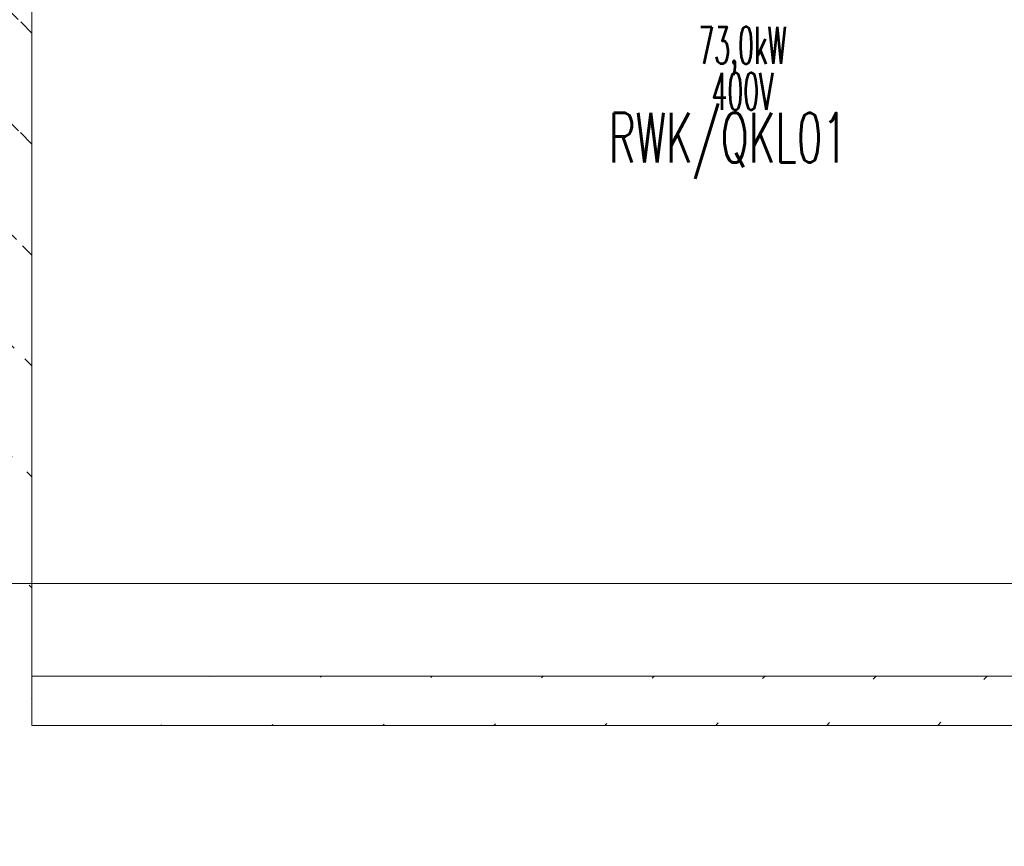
# Model space of a CAD drawing. Header units: millimetres. Extents: x -7955266 to 72030, y -46136 to 9299934.
# Tile 74 of 203: x -5164639 to -5160655, y 6615046 to 6618392. Entities that reach past the tile are written whole.
import ezdxf
from ezdxf.enums import TextEntityAlignment as Align

# ---------------------------------------------------------------- set-up
doc = ezdxf.new("R2010")
doc.units = ezdxf.units.MM
doc.header["$LTSCALE"] = 10
for name, color, linetype, lineweight in [('!XREF', 8, 'Continuous', 5), ('BMS_urzadzenia_nr_obw_magistrala', 140, 'Continuous', 13), ('BMS_urzadzenia_WE_WY', 30, 'Continuous', 20), ('IE_ATRYBUTY_ BLOCK_1', 7, 'Continuous', 25), ('IE_ATRYBUTY_ BLOCK_2', 7, 'Continuous', 18), ('IE_trasy kablowe', 6, 'Continuous', 18), ('IE_urzadzenia', 30, 'Continuous', 25), ('IE_urzadzenia_nr_obw', 94, 'Continuous', 20), ('XREF_E_PRZ24002_rzut dachu$0$0-DACH-ISTN', 8, 'Continuous', 5), ('XREF_E_PRZ24002_rzut dachu$0$DO-HALA-WYMIAR', 8, 'Continuous', 5)]:
    doc.layers.add(name, color=color, linetype=linetype, lineweight=lineweight)
doc.styles.add('ROMANS', font='romans.shx', dxfattribs={"width": 0.8})
doc.styles.add('XREF_E_PRZ24002_rzut dachu$0$CP_ATTR', font='ROMANS.SHX')
doc.styles.add('XREF_E_PRZ24002_rzut dachu$0$ROMANS', font='romans.shx', dxfattribs={"width": 0.8})
doc.dimstyles.new('XREF_E_PRZ24002_rzut dachu$0$STANDARD', dxfattribs={"dimscale": 1.4, "dimtxt": 21, "dimasz": 0.5, "dimexe": 0.2, "dimexo": 0.1, "dimgap": 6, "dimtad": 1, "dimdec": 1, "dimrnd": 0.5, "dimzin": 12, "dimdsep": 46, "dimtxsty": 'XREF_E_PRZ24002_rzut dachu$0$ROMANS', "dimblk1": 'XREF_E_PRZ24002_rzut dachu$0$Q', "dimblk2": 'XREF_E_PRZ24002_rzut dachu$0$Q', "dimsah": 1, "dimcen": 0.5, "dimse1": 1, "dimse2": 1, "dimclrd": 8, "dimclre": 8, "dimclrt": 7, "dimadec": 0, "dimazin": 0, "dimtfac": 1, "dimtdec": 1, "dimtix": 1, "dimtmove": 2, "dimatfit": 3, "dimldrblk": 'XREF_E_PRZ24002_rzut dachu$0$Q', "dimfxl": 1, "dimtolj": 1, "dimtzin": 12, "dimarcsym": 0})

# ---------------------------------------------------------------- blocks, each defined once
blk = doc.blocks.new('XREF_E_PRZ24002_rzut dachu$0$Q')
for p, q in [((0, 20), (0, -20)), ((10.61, 10.61), (-10.61, -10.61))]:
    blk.add_line(p, q)
blk = doc.blocks.new('*D287')
at = {"layer": 'XREF_E_PRZ24002_rzut dachu$0$DO-HALA-WYMIAR', "color": 8, "lineweight": -2, "transparency": 16777216}
blk.add_line((-268531.68, 266529.49), (-276811.68, 266529.49), dxfattribs=at)
at = {"layer": 'XREF_E_PRZ24002_rzut dachu$0$DO-HALA-WYMIAR', "color": 8, "linetype": 'ByBlock', "lineweight": -2, "transparency": 16777216, "rotation": 180}
blk.add_blockref('XREF_E_PRZ24002_rzut dachu$0$Q', (-276812.68, 266529.49), dxfattribs=at)
at = {"layer": 'XREF_E_PRZ24002_rzut dachu$0$DO-HALA-WYMIAR', "color": 8, "linetype": 'ByBlock', "lineweight": -2, "transparency": 16777216}
blk.add_blockref('XREF_E_PRZ24002_rzut dachu$0$Q', (-268530.68, 266529.49), dxfattribs=at)
at = {"layer": 'XREF_E_PRZ24002_rzut dachu$0$DO-HALA-WYMIAR', "color": 7, "transparency": 16777216, "insert": (-272549.58, 266562.49), "char_height": 42, "attachment_point": 5, "style": 'XREF_E_PRZ24002_rzut dachu$0$ROMANS'}
blk.add_mtext('\\A1;8282', dxfattribs=at)
blk = doc.blocks.new('urzadzenie_klimatyzator_zewn_VRF')
at = {"layer": 'BMS_urzadzenia_nr_obw_magistrala', "style": 'ROMANS', "width": 0.5, "flags": 8}
blk.add_attdef('ADR_BMS', (401.6, -301.6), '', height=150, dxfattribs=at)
at = {"layer": 'BMS_urzadzenia_WE_WY', "style": 'ROMANS', "width": 0.5, "flags": 8}
blk.add_attdef('BMS_WE_WY', (401.6, -506.6), '', height=150, dxfattribs=at)
at = {"layer": 'IE_ATRYBUTY_ BLOCK_1', "style": 'ROMANS', "width": 0.5, "flags": 8}
blk.add_attdef('TYP', text='', height=200, dxfattribs=at).set_placement((0, 22.1), align=Align.CENTER)
at = {"layer": 'IE_ATRYBUTY_ BLOCK_2', "style": 'ROMANS', "width": 0.5, "flags": 8}
for tag, p in [('OPIS1', (0, -540)), ('OPIS2', (0, -726))]:
    blk.add_attdef(tag, text='', height=150, dxfattribs=at).set_placement(p, align=Align.CENTER)
at = {"layer": 'IE_urzadzenia_nr_obw', "style": 'ROMANS', "width": 0.5, "flags": 8}
blk.add_attdef('NR_OBW', (401.6, -115.6), '', height=150, dxfattribs=at)
blk = doc.blocks.new('XREF_E_PRZ24002_rzut dachu')
at = {"layer": 'XREF_E_PRZ24002_rzut dachu$0$0-DACH-ISTN', "linetype": 'ByBlock', "style": 'XREF_E_PRZ24002_rzut dachu$0$CP_ATTR', "flags": 9}
for tag, p, height, width in [('NAME', (-279398.18, 267206.19), 0.01, 2.430116), ('PRODUCER', (-279398.18, 267206.19), 0.01, 2.430116), ('PRODUCT-TYPE', (-279398.18, 267206.19), 0.01, 2.430116), ('ARTICLE', (-279398.18, 267206.19), 0.01, 2.430116), ('FLOW', (-279398.18, 267206.19), 0.01, 2.430116), ('OTHER', (-279398.18, 267206.19), 0.01, 2.430116), ('NAME', (-279644.05, 267204.19), 0.01, 3.078589), ('PRODUCER', (-279644.05, 267204.19), 0.01, 3.078589), ('PRODUCT-TYPE', (-279644.05, 267204.19), 0.01, 3.078589), ('ARTICLE', (-279644.05, 267204.19), 0.01, 3.078589), ('FLOW', (-279644.05, 267204.19), 0.01, 3.078589), ('OTHER', (-279644.05, 267204.19), 0.01, 3.078589), ('NAME', (-279880.82, 267079.33), 0.01, 0.520644), ('PRODUCER', (-279880.82, 267079.33), 0.01, 0.520644), ('PRODUCT-TYPE', (-279880.82, 267079.33), 0.01, 0.520644), ('ARTICLE', (-279880.82, 267079.33), 0.01, 0.520644), ('FLOW', (-279880.82, 267079.33), 0.01, 0.520644), ('OTHER', (-279880.82, 267079.33), 0.01, 0.520644), ('NAME', (-279828.75, 267079.33), 0.0001, 1), ('PRODUCER', (-279828.75, 267079.33), 0.0001, 1), ('PRODUCT-TYPE', (-279828.75, 267079.33), 0.0001, 1), ('ARTICLE', (-279828.75, 267079.33), 0.0001, 1), ('FLOW', (-279828.75, 267079.33), 0.0001, 1), ('OTHER', (-279828.75, 267079.33), 0.0001, 1), ('NAME', (-279558.18, 266590.11), 0.0001, 1), ('PRODUCER', (-279558.18, 266590.11), 0.0001, 1), ('PRODUCT-TYPE', (-279558.18, 266590.11), 0.0001, 1), ('ARTICLE', (-279558.18, 266590.11), 0.0001, 1), ('FLOW', (-279558.18, 266590.11), 0.0001, 1), ('OTHER', (-279558.18, 266590.11), 0.0001, 1), ('NAME', (-280739.27, 251288.91), 0.0001, 1), ('PRODUCER', (-280739.27, 251288.91), 0.0001, 1), ('PRODUCT-TYPE', (-280739.27, 251288.91), 0.0001, 1), ('ARTICLE', (-280739.27, 251288.91), 0.0001, 1), ('FLOW', (-280739.27, 251288.91), 0.0001, 1), ('OTHER', (-280739.27, 251288.91), 0.0001, 1), ('NAME', (-280605.65, 251288.91), 0.0001, 1), ('PRODUCER', (-280605.65, 251288.91), 0.0001, 1), ('PRODUCT-TYPE', (-280605.65, 251288.91), 0.0001, 1), ('ARTICLE', (-280605.65, 251288.91), 0.0001, 1), ('FLOW', (-280605.65, 251288.91), 0.0001, 1), ('OTHER', (-280605.65, 251288.91), 0.0001, 1), ('NAME', (-279957.38, 251288.91), 0.0001, 1), ('PRODUCER', (-279957.38, 251288.91), 0.0001, 1), ('PRODUCT-TYPE', (-279957.38, 251288.91), 0.0001, 1), ('ARTICLE', (-279957.38, 251288.91), 0.0001, 1), ('FLOW', (-279957.38, 251288.91), 0.0001, 1), ('OTHER', (-279957.38, 251288.91), 0.0001, 1)]:
    blk.add_attdef(tag, p, '', height=height, dxfattribs=dict(at, width=width))
for tag, p, height, rotation, width in [('NAME', (-279015.17, 267206.19), 0.0001, 180, 1), ('PRODUCER', (-279015.17, 267206.19), 0.0001, 180, 1), ('PRODUCT-TYPE', (-279015.17, 267206.19), 0.0001, 180, 1), ('ARTICLE', (-279015.17, 267206.19), 0.0001, 180, 1), ('FLOW', (-279015.17, 267206.19), 0.0001, 180, 1), ('OTHER', (-279015.17, 267206.19), 0.0001, 180, 1), ('PRODUCT-TYPE', (-278926.22, 267206.19), 0.015, 180, 0.592965), ('PRODUCER', (-278926.22, 267206.19), 0.015, 180, 0.592965), ('ARTICLE', (-278926.22, 267206.19), 0.015, 180, 0.592965), ('NAME', (-278926.22, 267206.19), 0.015, 180, 0.592965), ('FLOW', (-278926.22, 267206.19), 0.015, 180, 0.592965), ('OTHER', (-278926.22, 267206.19), 0.015, 180, 0.592965), ('PRODUCT-TYPE', (-279196.19, 267204.19), 0.0001, 180, 1), ('NAME', (-279196.19, 267204.19), 0.0001, 180, 1), ('PRODUCER', (-279196.19, 267204.19), 0.0001, 180, 1), ('ARTICLE', (-279196.19, 267204.19), 0.0001, 180, 1), ('FLOW', (-279196.19, 267204.19), 0.0001, 180, 1), ('OTHER', (-279196.19, 267204.19), 0.0001, 180, 1), ('PRODUCT-TYPE', (-279109.07, 267204.19), 0.015, 180, 0.580797), ('PRODUCER', (-279109.07, 267204.19), 0.015, 180, 0.580797), ('ARTICLE', (-279109.07, 267204.19), 0.015, 180, 0.580797), ('NAME', (-279109.07, 267204.19), 0.015, 180, 0.580797), ('FLOW', (-279109.07, 267204.19), 0.015, 180, 0.580797), ('OTHER', (-279109.07, 267204.19), 0.015, 180, 0.580797), ('NAME', (-281343.26, 251313.16), 0.0001, 180, 1), ('PRODUCER', (-281343.26, 251313.16), 0.0001, 180, 1), ('PRODUCT-TYPE', (-281343.26, 251313.16), 0.0001, 180, 1), ('ARTICLE', (-281343.26, 251313.16), 0.0001, 180, 1), ('FLOW', (-281343.26, 251313.16), 0.0001, 180, 1), ('OTHER', (-281343.26, 251313.16), 0.0001, 180, 1), ('NAME', (-281440.06, 251297.51), 0.0001, 135, 1), ('PRODUCER', (-281440.06, 251297.51), 0.0001, 135, 1), ('PRODUCT-TYPE', (-281440.06, 251297.51), 0.0001, 135, 1), ('ARTICLE', (-281440.06, 251297.51), 0.0001, 135, 1), ('FLOW', (-281440.06, 251297.51), 0.0001, 135, 1), ('OTHER', (-281440.06, 251297.51), 0.0001, 135, 1), ('NAME', (-281127.88, 251288.91), 0.0001, 180, 1), ('PRODUCER', (-281127.88, 251288.91), 0.0001, 180, 1), ('PRODUCT-TYPE', (-281127.88, 251288.91), 0.0001, 180, 1), ('ARTICLE', (-281127.88, 251288.91), 0.0001, 180, 1), ('FLOW', (-281127.88, 251288.91), 0.0001, 180, 1), ('OTHER', (-281127.88, 251288.91), 0.0001, 180, 1), ('NAME', (-281411.29, 251268.73), 0.0001, 315, 1), ('PRODUCER', (-281411.29, 251268.73), 0.0001, 315, 1), ('PRODUCT-TYPE', (-281411.29, 251268.73), 0.0001, 315, 1), ('ARTICLE', (-281411.29, 251268.73), 0.0001, 315, 1), ('FLOW', (-281411.29, 251268.73), 0.0001, 315, 1), ('OTHER', (-281411.29, 251268.73), 0.0001, 315, 1)]:
    blk.add_attdef(tag, p, '', height=height, rotation=rotation, dxfattribs=dict(at, width=width))
at = {"layer": 'XREF_E_PRZ24002_rzut dachu$0$0-DACH-ISTN', "linetype": 'ByBlock', "style": 'XREF_E_PRZ24002_rzut dachu$0$CP_ATTR', "text_generation_flag": 4, "width": 1, "flags": 9}
for tag, p, rotation in [('NAME', (-279463.18, 267141.19), 90), ('PRODUCER', (-279463.18, 267141.19), 90), ('PRODUCT-TYPE', (-279463.18, 267141.19), 90), ('ARTICLE', (-279463.18, 267141.19), 90), ('FLOW', (-279463.18, 267141.19), 90), ('OTHER', (-279463.18, 267141.19), 90), ('NAME', (-281127.88, 251288.91), 180), ('PRODUCER', (-281127.88, 251288.91), 180), ('PRODUCT-TYPE', (-281127.88, 251288.91), 180), ('ARTICLE', (-281127.88, 251288.91), 180), ('FLOW', (-281127.88, 251288.91), 180), ('OTHER', (-281127.88, 251288.91), 180)]:
    blk.add_attdef(tag, p, '', height=0.0001, rotation=rotation, dxfattribs=at)
at = {"layer": 'XREF_E_PRZ24002_rzut dachu$0$0-DACH-ISTN', "linetype": 'ByBlock', "style": 'XREF_E_PRZ24002_rzut dachu$0$CP_ATTR', "flags": 9}
for tag, p, height, rotation in [('PRODUCT-TYPE', (-279586.68, 266526.19), 0.0025, 180), ('PRODUCER', (-279586.68, 266526.19), 0.0025, 180), ('ARTICLE', (-279586.68, 266526.19), 0.0025, 180), ('NAME', (-279586.68, 266526.19), 0.0025, 180), ('FLOW', (-279586.68, 266526.19), 0.0025, 180), ('OTHER', (-279586.68, 266526.19), 0.0025, 180), ('NAME', (-281440.06, 251297.51), 0.0001, 315), ('PRODUCER', (-281440.06, 251297.51), 0.0001, 315), ('PRODUCT-TYPE', (-281440.06, 251297.51), 0.0001, 315), ('ARTICLE', (-281440.06, 251297.51), 0.0001, 315), ('FLOW', (-281440.06, 251297.51), 0.0001, 315), ('OTHER', (-281440.06, 251297.51), 0.0001, 315), ('NAME', (-281117.1, 251288.91), 0.0001, 180), ('PRODUCER', (-281117.1, 251288.91), 0.0001, 180), ('PRODUCT-TYPE', (-281117.1, 251288.91), 0.0001, 180), ('ARTICLE', (-281117.1, 251288.91), 0.0001, 180), ('FLOW', (-281117.1, 251288.91), 0.0001, 180), ('OTHER', (-281117.1, 251288.91), 0.0001, 180), ('NAME', (-280739.27, 251288.91), 0.0001, 180), ('PRODUCER', (-280739.27, 251288.91), 0.0001, 180), ('PRODUCT-TYPE', (-280739.27, 251288.91), 0.0001, 180), ('ARTICLE', (-280739.27, 251288.91), 0.0001, 180), ('FLOW', (-280739.27, 251288.91), 0.0001, 180), ('OTHER', (-280739.27, 251288.91), 0.0001, 180), ('NAME', (-279957.38, 251288.91), 0.0001, 180), ('PRODUCER', (-279957.38, 251288.91), 0.0001, 180), ('PRODUCT-TYPE', (-279957.38, 251288.91), 0.0001, 180), ('ARTICLE', (-279957.38, 251288.91), 0.0001, 180), ('FLOW', (-279957.38, 251288.91), 0.0001, 180), ('OTHER', (-279957.38, 251288.91), 0.0001, 180)]:
    blk.add_attdef(tag, p, '', height=height, rotation=rotation, dxfattribs=at)
at = {"layer": 'XREF_E_PRZ24002_rzut dachu$0$0-DACH-ISTN', "linetype": 'ByBlock', "style": 'XREF_E_PRZ24002_rzut dachu$0$CP_ATTR'}
for tag, p, height, flags in [('GROUP', (-281520.03, 251451.25), 0.00005, 1), ('NUMBER', (-281520.03, 251451.25), 0.00005, 1), ('PRODUCER', (-281520.03, 251451.25), 0.00005, 1), ('ARTICLE', (-281520.03, 251451.25), 0.00005, 1), ('PRODUCT-TYPE', (-281520.03, 251451.25), 0.00005, 1), ('ORDER-NO', (-281520.03, 251451.25), 0.00005, 1), ('CHARACTER', (-281520.03, 251451.25), 0.00005, 1), ('DN', (-281520.03, 251451.25), 0.00005, 1), ('NAME', (-281520.03, 251451.25), 0.00005, 1), ('TEMPERATURE', (-281520.03, 251451.25), 0.00005, 1), ('FLOW', (-281520.03, 251451.25), 0.00005, 1), ('POWER', (-281520.03, 251451.25), 0.00005, 1), ('VOLTAGE', (-281520.03, 251451.25), 0.00005, 1), ('WEIGHT', (-281520.03, 251451.25), 0.00005, 1), ('PN', (-281520.03, 251451.25), 0.00005, 1), ('H', (-281520.03, 251451.25), 0.00005, 1), ('VAL', (-281520.03, 251451.25), 0.00005, 1), ('NAME', (-281343.26, 251313.16), 0.0001, 9), ('PRODUCER', (-281343.26, 251313.16), 0.0001, 9), ('PRODUCT-TYPE', (-281343.26, 251313.16), 0.0001, 9), ('ARTICLE', (-281343.26, 251313.16), 0.0001, 9), ('FLOW', (-281343.26, 251313.16), 0.0001, 9), ('OTHER', (-281343.26, 251313.16), 0.0001, 9), ('NAME', (-281127.88, 251288.91), 0.0001, 9), ('PRODUCER', (-281127.88, 251288.91), 0.0001, 9), ('PRODUCT-TYPE', (-281127.88, 251288.91), 0.0001, 9), ('ARTICLE', (-281127.88, 251288.91), 0.0001, 9), ('FLOW', (-281127.88, 251288.91), 0.0001, 9), ('OTHER', (-281127.88, 251288.91), 0.0001, 9), ('NAME', (-280750.05, 251288.91), 0.0001, 9), ('PRODUCER', (-280750.05, 251288.91), 0.0001, 9), ('PRODUCT-TYPE', (-280750.05, 251288.91), 0.0001, 9), ('ARTICLE', (-280750.05, 251288.91), 0.0001, 9), ('FLOW', (-280750.05, 251288.91), 0.0001, 9), ('OTHER', (-280750.05, 251288.91), 0.0001, 9), ('NAME', (-280647.27, 251288.91), 0.0001, 9), ('PRODUCER', (-280647.27, 251288.91), 0.0001, 9), ('PRODUCT-TYPE', (-280647.27, 251288.91), 0.0001, 9), ('ARTICLE', (-280647.27, 251288.91), 0.0001, 9), ('FLOW', (-280647.27, 251288.91), 0.0001, 9), ('OTHER', (-280647.27, 251288.91), 0.0001, 9), ('NAME', (-281393.61, 251261.41), 0.0001, 9), ('PRODUCER', (-281393.61, 251261.41), 0.0001, 9), ('PRODUCT-TYPE', (-281393.61, 251261.41), 0.0001, 9), ('ARTICLE', (-281393.61, 251261.41), 0.0001, 9), ('FLOW', (-281393.61, 251261.41), 0.0001, 9), ('OTHER', (-281393.61, 251261.41), 0.0001, 9), ('GROUP', (-281345.5, 250753.98), 0.00005, 1), ('NUMBER', (-281345.5, 250753.98), 0.00005, 1), ('PRODUCER', (-281345.5, 250753.98), 0.00005, 1), ('ARTICLE', (-281345.5, 250753.98), 0.00005, 1), ('PRODUCT-TYPE', (-281345.5, 250753.98), 0.00005, 1), ('ORDER-NO', (-281345.5, 250753.98), 0.00005, 1), ('CHARACTER', (-281345.5, 250753.98), 0.00005, 1), ('DN', (-281345.5, 250753.98), 0.00005, 1), ('NAME', (-281345.5, 250753.98), 0.00005, 1), ('TEMPERATURE', (-281345.5, 250753.98), 0.00005, 1), ('FLOW', (-281345.5, 250753.98), 0.00005, 1), ('POWER', (-281345.5, 250753.98), 0.00005, 1), ('VOLTAGE', (-281345.5, 250753.98), 0.00005, 1), ('WEIGHT', (-281345.5, 250753.98), 0.00005, 1), ('PN', (-281345.5, 250753.98), 0.00005, 1), ('H', (-281345.5, 250753.98), 0.00005, 1), ('VAL', (-281345.5, 250753.98), 0.00005, 1)]:
    blk.add_attdef(tag, p, '', height=height, dxfattribs=dict(at, flags=flags))
at = {"layer": 'XREF_E_PRZ24002_rzut dachu$0$0-DACH-ISTN', "linetype": 'ByBlock', "style": 'XREF_E_PRZ24002_rzut dachu$0$CP_ATTR', "text_generation_flag": 4, "width": 1, "flags": 9}
for tag in ['NAME', 'PRODUCER', 'PRODUCT-TYPE', 'ARTICLE', 'FLOW', 'OTHER']:
    blk.add_attdef(tag, (-280739.27, 251288.91), '', height=0.0001, dxfattribs=at)
at = {"layer": 'XREF_E_PRZ24002_rzut dachu$0$0-DACH-ISTN', "linetype": 'ByBlock', "style": 'XREF_E_PRZ24002_rzut dachu$0$CP_ATTR', "flags": 9}
for tag, p in [('GROUP', (-280584.33, 251288.18)), ('ARTICLE', (-280584.33, 251288.17)), ('PRODUCT-TYPE', (-280584.33, 251288.17)), ('ORDER-NO', (-280584.33, 251288.16)), ('PRODUCER', (-280584.33, 251288.16)), ('NAME', (-280584.32, 251288.18)), ('NUMBER', (-280584.33, 251288.18)), ('TEMPERATURE', (-280584.31, 251288.18)), ('FLOW', (-280584.31, 251288.18)), ('CHARACTER', (-280584.31, 251288.17)), ('POWER', (-280584.31, 251288.16)), ('VOLTAGE', (-280584.31, 251288.16)), ('PN', (-280584.3, 251288.18)), ('OTHER', (-280584.3, 251288.18)), ('DN', (-280584.3, 251288.17))]:
    blk.add_attdef(tag, text='', height=0.002, dxfattribs=at).set_placement(p, align=Align.MIDDLE_LEFT)
at = {"layer": 'XREF_E_PRZ24002_rzut dachu$0$0-DACH-ISTN', "linetype": 'ByBlock', "style": 'XREF_E_PRZ24002_rzut dachu$0$CP_ATTR', "width": 1, "flags": 9}
for tag, height, p in [('GROUP', 0.00158, (-279928.78, 251288.33)), ('ARTICLE', 0.00158, (-279928.78, 251288.33)), ('PRODUCT-TYPE', 0.00158, (-279928.78, 251288.33)), ('ORDER-NO', 0.00157, (-279928.78, 251288.32)), ('PRODUCER', 0.00158, (-279928.78, 251288.32)), ('NAME', 0.00158, (-279928.77, 251288.34)), ('NUMBER', 0.00158, (-279928.78, 251288.34)), ('TEMPERATURE', 0.00158, (-279928.77, 251288.34)), ('OTHER', 0.00158, (-279928.76, 251288.34)), ('CHARACTER', 0.00158, (-279928.76, 251288.33)), ('FLOW', 0.00158, (-279928.76, 251288.33)), ('POWER', 0.00158, (-279928.76, 251288.32)), ('VOLTAGE', 0.00158, (-279928.76, 251288.32)), ('DN', 0.00158, (-279928.75, 251288.33)), ('PN', 0.00158, (-279928.75, 251288.33))]:
    blk.add_attdef(tag, text='', height=height, dxfattribs=at).set_placement(p, align=Align.MIDDLE_LEFT)
at = {"layer": 'XREF_E_PRZ24002_rzut dachu$0$DO-HALA-WYMIAR'}
dim = blk.add_linear_dim(base=(-276812.68, 266529.49), p1=(-268530.68, 266454.62, 0), p2=(-276812.68, 266454.62, 0), dimstyle='XREF_E_PRZ24002_rzut dachu$0$STANDARD', override={"dimscale": 2}, dxfattribs=at)
dim.commit()
dim.dimension.update_dxf_attribs({"geometry": '*D287', "text_midpoint": (-272549.58, 266562.49), "dimtype": 160})

msp = doc.modelspace()

# ---------------------------------------------------------------- hatches: boundary and pattern name
at = {"layer": 'IE_trasy kablowe'}
h = msp.add_hatch(dxfattribs=at)
h.set_pattern_fill('ANSI31', color=256, scale=100, angle=90, style=0)
h.set_pattern_definition([(135, (-5169503.48, 6600351.06), (-224.5064, -224.5064), [])])
edge = h.paths.add_edge_path()
edge.add_line((-5164691.2, 6615535.2), (-5164689.4, 6620678.6))
edge.add_line((-5164589.4, 6615535.2), (-5164589.4, 6620678.6))
h = msp.add_hatch(dxfattribs=at)
h.set_pattern_fill('ANSI31', color=256, scale=100, style=0)
h.set_pattern_definition([(45, (-5196221.15, 6620649.22), (-224.5064, 224.5064), [])])
edge = h.paths.add_edge_path()
edge.add_line((-5164589.4, 6615735.2), (-5108570.7, 6615735.2))
edge.add_line((-5164589.4, 6615535.2), (-5108570.7, 6615535.2))

# ---------------------------------------------------------------- linework, layer by layer
for p, q in [((-5164589.4, 6615535.2), (-5164589.4, 6620678.6)), ((-5164589.4, 6615735.2), (-5108570.7, 6615735.2)), ((-5164589.4, 6615535.2), (-5108570.7, 6615535.2))]:
    msp.add_line(p, q, dxfattribs=at)

# ---------------------------------------------------------------- block references
at = {"layer": '!XREF', "xscale": 10, "yscale": 10, "zscale": 10}
msp.add_blockref('XREF_E_PRZ24002_rzut dachu', (-2416894, 3950814.3, 0), dxfattribs=at)
at = {"layer": 'IE_urzadzenia'}
ref = msp.add_blockref('urzadzenie_klimatyzator_zewn_VRF', (-5161714.2, 6618752.6), dxfattribs=at)
ref.add_attrib('OPIS2', '400V', dxfattribs={"layer": 'IE_ATRYBUTY_ BLOCK_2', "height": 150, "style": 'ROMANS', "width": 0.5, "flags": 8}).set_placement((-5161714.2, 6618026.6), align=Align.CENTER)
ref.add_attrib('OPIS1', '73,0kW', dxfattribs={"layer": 'IE_ATRYBUTY_ BLOCK_2', "height": 150, "style": 'ROMANS', "width": 0.5, "flags": 8}).set_placement((-5161714.2, 6618212.6), align=Align.CENTER)

# ---------------------------------------------------------------- texts
at = {"layer": 'IE_urzadzenia_nr_obw', "style": 'ROMANS', "width": 0.6}
msp.add_text('RWK/QKL01', height=200, dxfattribs=at).set_placement((-5162255, 6617814, 0))

doc.saveas('drawing.dxf')
